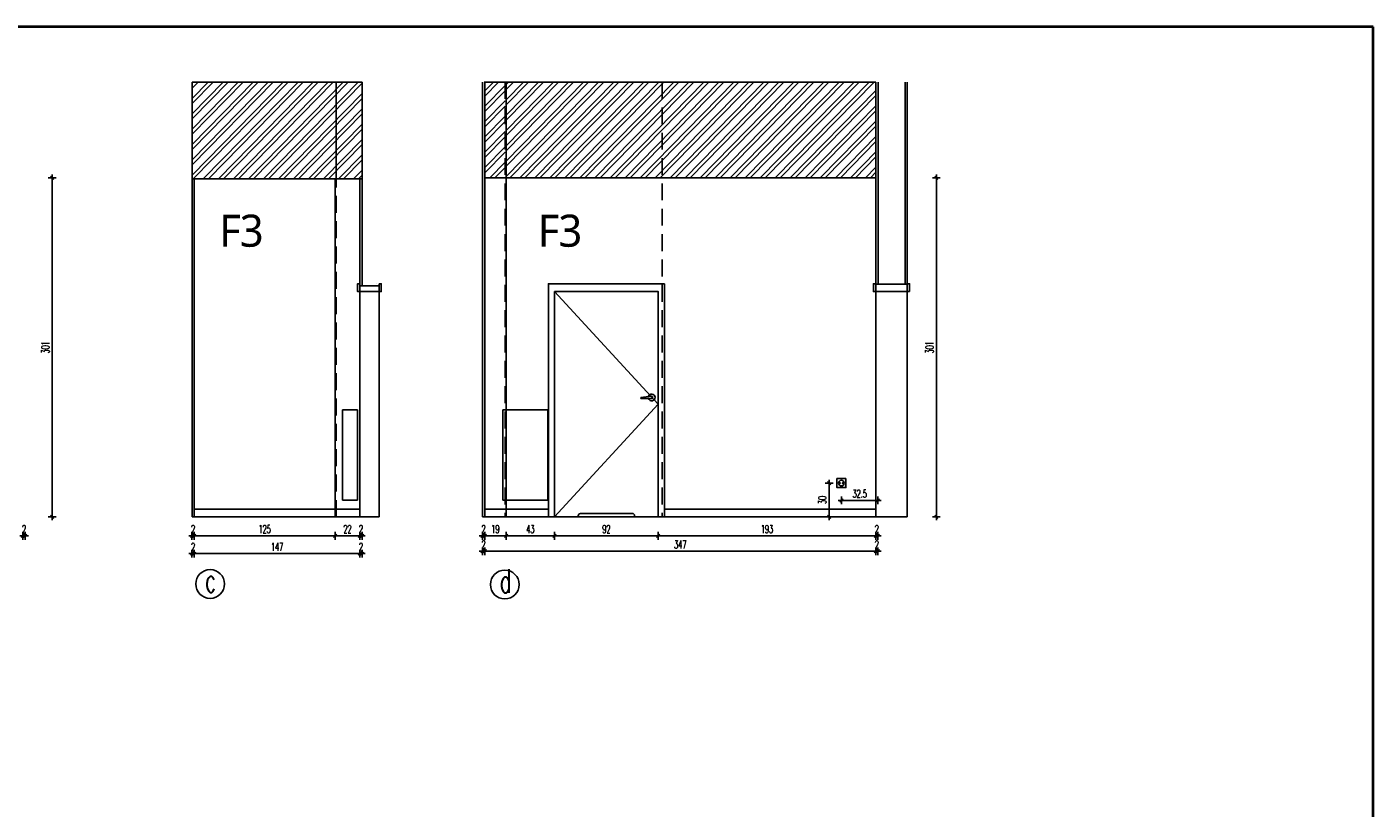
# Model space of a CAD drawing. Header units: centimetres. Extents: x -15121 to 30567, y -60641 to 0.
# Tile 59 of 256: x 4691 to 5885, y -26709 to -26016. Entities that reach past the tile are written whole.
import ezdxf

# ---------------------------------------------------------------- set-up
doc = ezdxf.new("R2010")
doc.units = ezdxf.units.CM
doc.header["$LTSCALE"] = 60
doc.linetypes.add('( Dashed )', pattern=[0.75, 0.5, -0.25])
doc.layers.add('A Ramka', color=5, linetype='Continuous', lineweight=40)
doc.layers.add('opisy', color=1, linetype='Continuous', lineweight=15)
for name, color, linetype in [('AIKA floorboxy3', 8, 'Continuous'), ('AIKA GNIAZDA NA WIDOKACH', 8, 'Continuous'), ('AIKA oznaczenia okładzin', 5, 'Continuous'), ('AIKA oznaczenia widoków', 30, 'Continuous'), ('AIKA podłoga wc pod meble', 8, 'Continuous'), ('AIKA powierzchnie', 6, 'Continuous'), ('AIKA sufity podwieszane', 8, 'Continuous'), ('AIKA sufity sanitariaty', 7, 'Continuous'), ('AIKA TYNK', 5, 'Continuous'), ('AIKA widoki wymiarowanie', 7, 'Continuous'), ('AIKA widokowe', 7, 'Continuous'), ('AIKA ŚCIANA', 8, 'Continuous')]:
    doc.layers.add(name, color=color, linetype=linetype)
doc.styles.add('RomanS', font='romans.shx')
doc.styles.add('SŁAWKA', font='simplex.shx', dxfattribs={"height": 12.5})
doc.styles.add('wymiar', font='txt.shx', dxfattribs={"width": 0.6})
doc.dimstyles.new('Dwudziestka', dxfattribs={"dimtxt": 7, "dimasz": 0.7, "dimexe": 5, "dimexo": 0, "dimgap": 2.5, "dimtad": 1, "dimtoh": 1, "dimdec": 3, "dimrnd": 0.5, "dimdsep": 46, "dimtxsty": 'wymiar', "dimblk": 'znacznik', "dimcen": 0, "dimdle": 5, "dimse1": 1, "dimse2": 1, "dimclrd": 256, "dimclre": 256, "dimclrt": 256, "dimadec": 0, "dimazin": 0, "dimtfac": 0.4, "dimtdec": 3, "dimtix": 1, "dimtofl": 0, "dimtmove": 2, "dimatfit": 3, "dimldrblk": 'znacznik', "dimfxl": 1, "dimtolj": 1, "dimarcsym": 0})
pattern_1 = [(45.6, (-6699.418, 2e-11), (-6.8053523, 6.6642933), []), (45.6, (-6694.928, 0.047), (-6.8053523, 6.6642933), [])]

# ---------------------------------------------------------------- blocks, each defined once
blk = doc.blocks.new('SL gniazdko 1')
at = {"layer": 'AIKA floorboxy3', "color": 8}
blk.add_lwpolyline([(-4, -4), (4, -4), (4, 4), (-4, 4)], close=True, dxfattribs=at)
for centre, radius in [((0, 0), 2.5), ((-1.2, 0), 0.3), ((1.2, 0), 0.3)]:
    blk.add_circle(centre, radius, dxfattribs=at)
blk = doc.blocks.new('znacznik')
at = {"color": 0}
for points in [[(-4, 0), (4, 0)], [(0, -5), (0, 5)]]:
    blk.add_lwpolyline(points, dxfattribs=at)
at = {"color": 1}
blk.add_lwpolyline([(-2.1, -2.1), (2.1, 2.1)], dxfattribs=at)
blk = doc.blocks.new('*D6842')
at = {"layer": 'AIKA widoki wymiarowanie', "lineweight": -2, "transparency": 16777216}
for p, q in [((4686.3, -26467.3), (4685.6, -26467.3)), ((4689.7, -26467.3), (4690.4, -26467.3))]:
    blk.add_line(p, q, dxfattribs=at)
at = {"layer": 'Defpoints', "color": 0, "transparency": 16777216}
for p in [(4687, -26450.5), (4689, -26450.5), (4689, -26467.3)]:
    blk.add_point(p, dxfattribs=at)
at = {"layer": 'AIKA widoki wymiarowanie', "lineweight": -2, "transparency": 16777216, "xscale": 0.7, "yscale": 0.7, "zscale": 0.7}
blk.add_blockref('znacznik', (4687, -26467.3), dxfattribs=at)
at = {"layer": 'AIKA widoki wymiarowanie', "lineweight": -2, "transparency": 16777216, "xscale": 0.7, "yscale": 0.7, "zscale": 0.7, "rotation": 180}
blk.add_blockref('znacznik', (4689, -26467.3), dxfattribs=at)
at = {"layer": 'AIKA widoki wymiarowanie', "transparency": 16777216, "insert": (4688, -26461.3), "char_height": 7, "attachment_point": 5, "style": 'wymiar'}
blk.add_mtext('\\A1;2', dxfattribs=at)
blk = doc.blocks.new('*D6843')
at = {"layer": 'AIKA widoki wymiarowanie', "lineweight": -2, "transparency": 16777216}
blk.add_line((4712.9, -26449.8), (4712.9, -26150.2), dxfattribs=at)
at = {"layer": 'Defpoints', "color": 0, "transparency": 16777216}
for p in [(4610.5, -26149.5), (4712.9, -26149.5), (4627.4, -26450.5)]:
    blk.add_point(p, dxfattribs=at)
at = {"layer": 'AIKA widoki wymiarowanie', "lineweight": -2, "transparency": 16777216, "xscale": 0.7, "yscale": 0.7, "zscale": 0.7}
for p, rotation in [((4712.9, -26149.5), 90), ((4712.9, -26450.5), 270)]:
    blk.add_blockref('znacznik', p, dxfattribs=dict(at, rotation=rotation))
at = {"layer": 'AIKA widoki wymiarowanie', "transparency": 16777216, "insert": (4706.9, -26300), "char_height": 7, "attachment_point": 5, "rotation": 90, "style": 'wymiar'}
blk.add_mtext('\\A1;301', dxfattribs=at)
blk = doc.blocks.new('*D6844')
at = {"layer": 'AIKA widoki wymiarowanie', "lineweight": -2, "transparency": 16777216}
for p, q in [((4836.3, -26467.3), (4835.6, -26467.3)), ((4839.7, -26467.3), (4840.4, -26467.3))]:
    blk.add_line(p, q, dxfattribs=at)
at = {"layer": 'Defpoints', "color": 0, "transparency": 16777216}
for p in [(4837, -26450.5), (4839, -26450.5), (4839, -26467.3)]:
    blk.add_point(p, dxfattribs=at)
at = {"layer": 'AIKA widoki wymiarowanie', "lineweight": -2, "transparency": 16777216, "xscale": 0.7, "yscale": 0.7, "zscale": 0.7}
blk.add_blockref('znacznik', (4837, -26467.3), dxfattribs=at)
at = {"layer": 'AIKA widoki wymiarowanie', "lineweight": -2, "transparency": 16777216, "xscale": 0.7, "yscale": 0.7, "zscale": 0.7, "rotation": 180}
blk.add_blockref('znacznik', (4839, -26467.3), dxfattribs=at)
at = {"layer": 'AIKA widoki wymiarowanie', "transparency": 16777216, "insert": (4838, -26461.3), "char_height": 7, "attachment_point": 5, "style": 'wymiar'}
blk.add_mtext('\\A1;2', dxfattribs=at)
blk = doc.blocks.new('*D6845')
at = {"layer": 'AIKA widoki wymiarowanie', "lineweight": -2, "transparency": 16777216}
blk.add_line((4839.7, -26467.3), (4963.3, -26467.3), dxfattribs=at)
at = {"layer": 'Defpoints', "color": 0, "transparency": 16777216}
for p in [(4839, -26450.5), (4964, -26450.5), (4964, -26467.3)]:
    blk.add_point(p, dxfattribs=at)
at = {"layer": 'AIKA widoki wymiarowanie', "lineweight": -2, "transparency": 16777216, "xscale": 0.7, "yscale": 0.7, "zscale": 0.7, "rotation": 180}
blk.add_blockref('znacznik', (4839, -26467.3), dxfattribs=at)
at = {"layer": 'AIKA widoki wymiarowanie', "lineweight": -2, "transparency": 16777216, "xscale": 0.7, "yscale": 0.7, "zscale": 0.7}
blk.add_blockref('znacznik', (4964, -26467.3), dxfattribs=at)
at = {"layer": 'AIKA widoki wymiarowanie', "transparency": 16777216, "insert": (4901.5, -26461.3), "char_height": 7, "attachment_point": 5, "style": 'wymiar'}
blk.add_mtext('\\A1;125', dxfattribs=at)
blk = doc.blocks.new('*D6846')
at = {"layer": 'AIKA widoki wymiarowanie', "lineweight": -2, "transparency": 16777216}
blk.add_line((4964.7, -26467.3), (4985.3, -26467.3), dxfattribs=at)
at = {"layer": 'Defpoints', "color": 0, "transparency": 16777216}
for p in [(4964, -26450.5), (4986, -26450.5), (4986, -26467.3)]:
    blk.add_point(p, dxfattribs=at)
at = {"layer": 'AIKA widoki wymiarowanie', "lineweight": -2, "transparency": 16777216, "xscale": 0.7, "yscale": 0.7, "zscale": 0.7, "rotation": 180}
blk.add_blockref('znacznik', (4964, -26467.3), dxfattribs=at)
at = {"layer": 'AIKA widoki wymiarowanie', "lineweight": -2, "transparency": 16777216, "xscale": 0.7, "yscale": 0.7, "zscale": 0.7}
blk.add_blockref('znacznik', (4986, -26467.3), dxfattribs=at)
at = {"layer": 'AIKA widoki wymiarowanie', "transparency": 16777216, "insert": (4975, -26461.3), "char_height": 7, "attachment_point": 5, "style": 'wymiar'}
blk.add_mtext('\\A1;22', dxfattribs=at)
blk = doc.blocks.new('*D6847')
at = {"layer": 'AIKA widoki wymiarowanie', "lineweight": -2, "transparency": 16777216}
for p, q in [((4985.3, -26467.3), (4984.6, -26467.3)), ((4988.7, -26467.3), (4989.4, -26467.3))]:
    blk.add_line(p, q, dxfattribs=at)
at = {"layer": 'Defpoints', "color": 0, "transparency": 16777216}
for p in [(4986, -26233.3), (4988, -26233.3), (4988, -26467.3)]:
    blk.add_point(p, dxfattribs=at)
at = {"layer": 'AIKA widoki wymiarowanie', "lineweight": -2, "transparency": 16777216, "xscale": 0.7, "yscale": 0.7, "zscale": 0.7}
blk.add_blockref('znacznik', (4986, -26467.3), dxfattribs=at)
at = {"layer": 'AIKA widoki wymiarowanie', "lineweight": -2, "transparency": 16777216, "xscale": 0.7, "yscale": 0.7, "zscale": 0.7, "rotation": 180}
blk.add_blockref('znacznik', (4988, -26467.3), dxfattribs=at)
at = {"layer": 'AIKA widoki wymiarowanie', "transparency": 16777216, "insert": (4987, -26461.3), "char_height": 7, "attachment_point": 5, "style": 'wymiar'}
blk.add_mtext('\\A1;2', dxfattribs=at)
blk = doc.blocks.new('*D6800')
at = {"layer": 'AIKA widoki wymiarowanie', "lineweight": -2, "transparency": 16777216}
for p, q in [((4836.3, -26483.1), (4835.6, -26483.1)), ((4839.7, -26483.1), (4840.4, -26483.1))]:
    blk.add_line(p, q, dxfattribs=at)
at = {"layer": 'Defpoints', "color": 0, "transparency": 16777216}
for p in [(4837, -26450.5), (4839, -26450.5), (4839, -26483.1)]:
    blk.add_point(p, dxfattribs=at)
at = {"layer": 'AIKA widoki wymiarowanie', "lineweight": -2, "transparency": 16777216, "xscale": 0.7, "yscale": 0.7, "zscale": 0.7}
blk.add_blockref('znacznik', (4837, -26483.1), dxfattribs=at)
at = {"layer": 'AIKA widoki wymiarowanie', "lineweight": -2, "transparency": 16777216, "xscale": 0.7, "yscale": 0.7, "zscale": 0.7, "rotation": 180}
blk.add_blockref('znacznik', (4839, -26483.1), dxfattribs=at)
at = {"layer": 'AIKA widoki wymiarowanie', "transparency": 16777216, "insert": (4838, -26477.1), "char_height": 7, "attachment_point": 5, "style": 'wymiar'}
blk.add_mtext('\\A1;2', dxfattribs=at)
blk = doc.blocks.new('*D6848')
at = {"layer": 'AIKA widoki wymiarowanie', "lineweight": -2, "transparency": 16777216}
blk.add_line((4839.7, -26483.1), (4985.3, -26483.1), dxfattribs=at)
at = {"layer": 'Defpoints', "color": 0, "transparency": 16777216}
for p in [(4986, -26220.9), (4839, -26450.5), (4986, -26483.1)]:
    blk.add_point(p, dxfattribs=at)
at = {"layer": 'AIKA widoki wymiarowanie', "lineweight": -2, "transparency": 16777216, "xscale": 0.7, "yscale": 0.7, "zscale": 0.7, "rotation": 180}
blk.add_blockref('znacznik', (4839, -26483.1), dxfattribs=at)
at = {"layer": 'AIKA widoki wymiarowanie', "lineweight": -2, "transparency": 16777216, "xscale": 0.7, "yscale": 0.7, "zscale": 0.7}
blk.add_blockref('znacznik', (4986, -26483.1), dxfattribs=at)
at = {"layer": 'AIKA widoki wymiarowanie', "transparency": 16777216, "insert": (4912.5, -26477.1), "char_height": 7, "attachment_point": 5, "style": 'wymiar'}
blk.add_mtext('\\A1;147', dxfattribs=at)
blk = doc.blocks.new('*D6849')
at = {"layer": 'AIKA widoki wymiarowanie', "lineweight": -2, "transparency": 16777216}
for p, q in [((4985.3, -26483.1), (4984.6, -26483.1)), ((4988.7, -26483.1), (4989.4, -26483.1))]:
    blk.add_line(p, q, dxfattribs=at)
at = {"layer": 'Defpoints', "color": 0, "transparency": 16777216}
for p in [(4986, -26220.9), (4988, -26245.5), (4988, -26483.1)]:
    blk.add_point(p, dxfattribs=at)
at = {"layer": 'AIKA widoki wymiarowanie', "lineweight": -2, "transparency": 16777216, "xscale": 0.7, "yscale": 0.7, "zscale": 0.7}
blk.add_blockref('znacznik', (4986, -26483.1), dxfattribs=at)
at = {"layer": 'AIKA widoki wymiarowanie', "lineweight": -2, "transparency": 16777216, "xscale": 0.7, "yscale": 0.7, "zscale": 0.7, "rotation": 180}
blk.add_blockref('znacznik', (4988, -26483.1), dxfattribs=at)
at = {"layer": 'AIKA widoki wymiarowanie', "transparency": 16777216, "insert": (4987, -26477.1), "char_height": 7, "attachment_point": 5, "style": 'wymiar'}
blk.add_mtext('\\A1;2', dxfattribs=at)
blk = doc.blocks.new('*D6850')
at = {"layer": 'AIKA widoki wymiarowanie', "lineweight": -2, "transparency": 16777216}
for p, q in [((5094.1, -26467.3), (5093.4, -26467.3)), ((5097.5, -26467.3), (5098.2, -26467.3))]:
    blk.add_line(p, q, dxfattribs=at)
at = {"layer": 'Defpoints', "color": 0, "transparency": 16777216}
for p in [(5094.8, -26435.5), (5096.8, -26435.5), (5096.8, -26467.3)]:
    blk.add_point(p, dxfattribs=at)
at = {"layer": 'AIKA widoki wymiarowanie', "lineweight": -2, "transparency": 16777216, "xscale": 0.7, "yscale": 0.7, "zscale": 0.7}
blk.add_blockref('znacznik', (5094.8, -26467.3), dxfattribs=at)
at = {"layer": 'AIKA widoki wymiarowanie', "lineweight": -2, "transparency": 16777216, "xscale": 0.7, "yscale": 0.7, "zscale": 0.7, "rotation": 180}
blk.add_blockref('znacznik', (5096.8, -26467.3), dxfattribs=at)
at = {"layer": 'AIKA widoki wymiarowanie', "transparency": 16777216, "insert": (5095.8, -26461.3), "char_height": 7, "attachment_point": 5, "style": 'wymiar'}
blk.add_mtext('\\A1;2', dxfattribs=at)
blk = doc.blocks.new('*D6851')
at = {"layer": 'AIKA widoki wymiarowanie', "lineweight": -2, "transparency": 16777216}
blk.add_line((5097.5, -26467.3), (5115.1, -26467.3), dxfattribs=at)
at = {"layer": 'Defpoints', "color": 0, "transparency": 16777216}
for p in [(5096.8, -26435.5), (5115.8, -26450.5), (5115.8, -26467.3)]:
    blk.add_point(p, dxfattribs=at)
at = {"layer": 'AIKA widoki wymiarowanie', "lineweight": -2, "transparency": 16777216, "xscale": 0.7, "yscale": 0.7, "zscale": 0.7, "rotation": 180}
blk.add_blockref('znacznik', (5096.8, -26467.3), dxfattribs=at)
at = {"layer": 'AIKA widoki wymiarowanie', "lineweight": -2, "transparency": 16777216, "xscale": 0.7, "yscale": 0.7, "zscale": 0.7}
blk.add_blockref('znacznik', (5115.8, -26467.3), dxfattribs=at)
at = {"layer": 'AIKA widoki wymiarowanie', "transparency": 16777216, "insert": (5106.3, -26461.3), "char_height": 7, "attachment_point": 5, "style": 'wymiar'}
blk.add_mtext('\\A1;19', dxfattribs=at)
blk = doc.blocks.new('*D6852')
at = {"layer": 'AIKA widoki wymiarowanie', "lineweight": -2, "transparency": 16777216}
blk.add_line((5116.5, -26467.3), (5158.1, -26467.3), dxfattribs=at)
at = {"layer": 'Defpoints', "color": 0, "transparency": 16777216}
for p in [(5115.8, -26450.5), (5158.8, -26450.5), (5158.8, -26467.3)]:
    blk.add_point(p, dxfattribs=at)
at = {"layer": 'AIKA widoki wymiarowanie', "lineweight": -2, "transparency": 16777216, "xscale": 0.7, "yscale": 0.7, "zscale": 0.7, "rotation": 180}
blk.add_blockref('znacznik', (5115.8, -26467.3), dxfattribs=at)
at = {"layer": 'AIKA widoki wymiarowanie', "lineweight": -2, "transparency": 16777216, "xscale": 0.7, "yscale": 0.7, "zscale": 0.7}
blk.add_blockref('znacznik', (5158.8, -26467.3), dxfattribs=at)
at = {"layer": 'AIKA widoki wymiarowanie', "transparency": 16777216, "insert": (5137.3, -26461.3), "char_height": 7, "attachment_point": 5, "style": 'wymiar'}
blk.add_mtext('\\A1;43', dxfattribs=at)
blk = doc.blocks.new('*D6853')
at = {"layer": 'AIKA widoki wymiarowanie', "lineweight": -2, "transparency": 16777216}
blk.add_line((5159.5, -26467.3), (5250.1, -26467.3), dxfattribs=at)
at = {"layer": 'Defpoints', "color": 0, "transparency": 16777216}
for p in [(5158.8, -26450.5), (5250.8, -26450.5), (5250.8, -26467.3)]:
    blk.add_point(p, dxfattribs=at)
at = {"layer": 'AIKA widoki wymiarowanie', "lineweight": -2, "transparency": 16777216, "xscale": 0.7, "yscale": 0.7, "zscale": 0.7, "rotation": 180}
blk.add_blockref('znacznik', (5158.8, -26467.3), dxfattribs=at)
at = {"layer": 'AIKA widoki wymiarowanie', "lineweight": -2, "transparency": 16777216, "xscale": 0.7, "yscale": 0.7, "zscale": 0.7}
blk.add_blockref('znacznik', (5250.8, -26467.3), dxfattribs=at)
at = {"layer": 'AIKA widoki wymiarowanie', "transparency": 16777216, "insert": (5204.8, -26461.3), "char_height": 7, "attachment_point": 5, "style": 'wymiar'}
blk.add_mtext('\\A1;92', dxfattribs=at)
blk = doc.blocks.new('*D6854')
at = {"layer": 'AIKA widoki wymiarowanie', "lineweight": -2, "transparency": 16777216}
blk.add_line((5251.5, -26467.3), (5443.1, -26467.3), dxfattribs=at)
at = {"layer": 'Defpoints', "color": 0, "transparency": 16777216}
for p in [(5250.8, -26450.5), (5443.8, -26450.5), (5443.8, -26467.3)]:
    blk.add_point(p, dxfattribs=at)
at = {"layer": 'AIKA widoki wymiarowanie', "lineweight": -2, "transparency": 16777216, "xscale": 0.7, "yscale": 0.7, "zscale": 0.7, "rotation": 180}
blk.add_blockref('znacznik', (5250.8, -26467.3), dxfattribs=at)
at = {"layer": 'AIKA widoki wymiarowanie', "lineweight": -2, "transparency": 16777216, "xscale": 0.7, "yscale": 0.7, "zscale": 0.7}
blk.add_blockref('znacznik', (5443.8, -26467.3), dxfattribs=at)
at = {"layer": 'AIKA widoki wymiarowanie', "transparency": 16777216, "insert": (5347.3, -26461.3), "char_height": 7, "attachment_point": 5, "style": 'wymiar'}
blk.add_mtext('\\A1;193', dxfattribs=at)
blk = doc.blocks.new('*D6855')
at = {"layer": 'AIKA widoki wymiarowanie', "lineweight": -2, "transparency": 16777216}
for p, q in [((5443.1, -26467.3), (5442.4, -26467.3)), ((5446.5, -26467.3), (5447.2, -26467.3))]:
    blk.add_line(p, q, dxfattribs=at)
at = {"layer": 'Defpoints', "color": 0, "transparency": 16777216}
for p in [(5445.8, -26244), (5443.8, -26450.5), (5445.8, -26467.3)]:
    blk.add_point(p, dxfattribs=at)
at = {"layer": 'AIKA widoki wymiarowanie', "lineweight": -2, "transparency": 16777216, "xscale": 0.7, "yscale": 0.7, "zscale": 0.7}
blk.add_blockref('znacznik', (5443.8, -26467.3), dxfattribs=at)
at = {"layer": 'AIKA widoki wymiarowanie', "lineweight": -2, "transparency": 16777216, "xscale": 0.7, "yscale": 0.7, "zscale": 0.7, "rotation": 180}
blk.add_blockref('znacznik', (5445.8, -26467.3), dxfattribs=at)
at = {"layer": 'AIKA widoki wymiarowanie', "transparency": 16777216, "insert": (5444.8, -26461.3), "char_height": 7, "attachment_point": 5, "style": 'wymiar'}
blk.add_mtext('\\A1;2', dxfattribs=at)
blk = doc.blocks.new('*D6856')
at = {"layer": 'AIKA widoki wymiarowanie', "lineweight": -2, "transparency": 16777216}
blk.add_line((5414, -26435.8), (5445.1, -26435.8), dxfattribs=at)
at = {"layer": 'Defpoints', "color": 0, "transparency": 16777216}
for p in [(5445.8, -26244), (5413.3, -26420.5), (5445.8, -26435.8)]:
    blk.add_point(p, dxfattribs=at)
at = {"layer": 'AIKA widoki wymiarowanie', "lineweight": -2, "transparency": 16777216, "xscale": 0.7, "yscale": 0.7, "zscale": 0.7, "rotation": 180}
blk.add_blockref('znacznik', (5413.3, -26435.8), dxfattribs=at)
at = {"layer": 'AIKA widoki wymiarowanie', "lineweight": -2, "transparency": 16777216, "xscale": 0.7, "yscale": 0.7, "zscale": 0.7}
blk.add_blockref('znacznik', (5445.8, -26435.8), dxfattribs=at)
at = {"layer": 'AIKA widoki wymiarowanie', "transparency": 16777216, "insert": (5429.6, -26429.8), "char_height": 7, "attachment_point": 5, "style": 'wymiar'}
blk.add_mtext('\\A1;32.5', dxfattribs=at)
blk = doc.blocks.new('*D6857')
at = {"layer": 'AIKA widoki wymiarowanie', "lineweight": -2, "transparency": 16777216}
blk.add_line((5402.4, -26421.2), (5402.4, -26449.8), dxfattribs=at)
at = {"layer": 'Defpoints', "color": 0, "transparency": 16777216}
for p in [(5413.3, -26420.5), (5402.4, -26450.5), (5413.3, -26450.5)]:
    blk.add_point(p, dxfattribs=at)
at = {"layer": 'AIKA widoki wymiarowanie', "lineweight": -2, "transparency": 16777216, "xscale": 0.7, "yscale": 0.7, "zscale": 0.7}
for p, rotation in [((5402.4, -26420.5), 90), ((5402.4, -26450.5), 270)]:
    blk.add_blockref('znacznik', p, dxfattribs=dict(at, rotation=rotation))
at = {"layer": 'AIKA widoki wymiarowanie', "transparency": 16777216, "insert": (5396.4, -26435.5), "char_height": 7, "attachment_point": 5, "rotation": 90, "style": 'wymiar'}
blk.add_mtext('\\A1;30', dxfattribs=at)
blk = doc.blocks.new('*D6858')
at = {"layer": 'AIKA widoki wymiarowanie', "lineweight": -2, "transparency": 16777216}
for p, q in [((5094.1, -26481), (5093.4, -26481)), ((5097.5, -26481), (5098.2, -26481))]:
    blk.add_line(p, q, dxfattribs=at)
at = {"layer": 'Defpoints', "color": 0, "transparency": 16777216}
for p in [(5094.8, -26450.5), (5096.8, -26450.5), (5096.8, -26481)]:
    blk.add_point(p, dxfattribs=at)
at = {"layer": 'AIKA widoki wymiarowanie', "lineweight": -2, "transparency": 16777216, "xscale": 0.7, "yscale": 0.7, "zscale": 0.7}
blk.add_blockref('znacznik', (5094.8, -26481), dxfattribs=at)
at = {"layer": 'AIKA widoki wymiarowanie', "lineweight": -2, "transparency": 16777216, "xscale": 0.7, "yscale": 0.7, "zscale": 0.7, "rotation": 180}
blk.add_blockref('znacznik', (5096.8, -26481), dxfattribs=at)
at = {"layer": 'AIKA widoki wymiarowanie', "transparency": 16777216, "insert": (5095.8, -26475), "char_height": 7, "attachment_point": 5, "style": 'wymiar'}
blk.add_mtext('\\A1;2', dxfattribs=at)
blk = doc.blocks.new('*D6859')
at = {"layer": 'AIKA widoki wymiarowanie', "lineweight": -2, "transparency": 16777216}
blk.add_line((5097.5, -26481), (5443.1, -26481), dxfattribs=at)
at = {"layer": 'Defpoints', "color": 0, "transparency": 16777216}
for p in [(5443.8, -26243.5), (5096.8, -26450.5), (5443.8, -26481)]:
    blk.add_point(p, dxfattribs=at)
at = {"layer": 'AIKA widoki wymiarowanie', "lineweight": -2, "transparency": 16777216, "xscale": 0.7, "yscale": 0.7, "zscale": 0.7, "rotation": 180}
blk.add_blockref('znacznik', (5096.8, -26481), dxfattribs=at)
at = {"layer": 'AIKA widoki wymiarowanie', "lineweight": -2, "transparency": 16777216, "xscale": 0.7, "yscale": 0.7, "zscale": 0.7}
blk.add_blockref('znacznik', (5443.8, -26481), dxfattribs=at)
at = {"layer": 'AIKA widoki wymiarowanie', "transparency": 16777216, "insert": (5270.3, -26475), "char_height": 7, "attachment_point": 5, "style": 'wymiar'}
blk.add_mtext('\\A1;347', dxfattribs=at)
blk = doc.blocks.new('*D6860')
at = {"layer": 'AIKA widoki wymiarowanie', "lineweight": -2, "transparency": 16777216}
for p, q in [((5443.1, -26481), (5442.4, -26481)), ((5446.5, -26481), (5447.2, -26481))]:
    blk.add_line(p, q, dxfattribs=at)
at = {"layer": 'Defpoints', "color": 0, "transparency": 16777216}
for p in [(5443.8, -26243.5), (5445.8, -26244), (5445.8, -26481)]:
    blk.add_point(p, dxfattribs=at)
at = {"layer": 'AIKA widoki wymiarowanie', "lineweight": -2, "transparency": 16777216, "xscale": 0.7, "yscale": 0.7, "zscale": 0.7}
blk.add_blockref('znacznik', (5443.8, -26481), dxfattribs=at)
at = {"layer": 'AIKA widoki wymiarowanie', "lineweight": -2, "transparency": 16777216, "xscale": 0.7, "yscale": 0.7, "zscale": 0.7, "rotation": 180}
blk.add_blockref('znacznik', (5445.8, -26481), dxfattribs=at)
at = {"layer": 'AIKA widoki wymiarowanie', "transparency": 16777216, "insert": (5444.8, -26475), "char_height": 7, "attachment_point": 5, "style": 'wymiar'}
blk.add_mtext('\\A1;2', dxfattribs=at)
blk = doc.blocks.new('*D6861')
at = {"layer": 'AIKA widoki wymiarowanie', "lineweight": -2, "transparency": 16777216}
blk.add_line((5497.6, -26449.8), (5497.6, -26150.2), dxfattribs=at)
at = {"layer": 'Defpoints', "color": 0, "transparency": 16777216}
for p in [(5413.3, -26149.5), (5497.6, -26149.5), (5413.3, -26450.5)]:
    blk.add_point(p, dxfattribs=at)
at = {"layer": 'AIKA widoki wymiarowanie', "lineweight": -2, "transparency": 16777216, "xscale": 0.7, "yscale": 0.7, "zscale": 0.7}
for p, rotation in [((5497.6, -26149.5), 90), ((5497.6, -26450.5), 270)]:
    blk.add_blockref('znacznik', p, dxfattribs=dict(at, rotation=rotation))
at = {"layer": 'AIKA widoki wymiarowanie', "transparency": 16777216, "insert": (5491.6, -26300), "char_height": 7, "attachment_point": 5, "rotation": 90, "style": 'wymiar'}
blk.add_mtext('\\A1;301', dxfattribs=at)

msp = doc.modelspace()

# ---------------------------------------------------------------- hatches: boundary and pattern name
at = {"layer": 'AIKA sufity podwieszane', "transparency": 33554610}
h = msp.add_hatch(dxfattribs=at)
h.set_pattern_fill('ANSI32', color=8, angle=0.6)
h.set_pattern_definition(pattern_1)
h.paths.add_polyline_path([(4965.0297, -26064.4755), (4837.0297, -26064.4755), (4837.0297, -26150.4755), (4965.0297, -26150.4755)])
h.paths.add_polyline_path([(4988.0297, -26064.4755), (4965.0297, -26064.4755), (4965.0297, -26150.4755), (4988.0297, -26150.4755)])
h = msp.add_hatch(dxfattribs=at)
h.set_pattern_fill('ANSI32', color=8, angle=0.6)
h.set_pattern_definition(pattern_1)
h.paths.add_polyline_path([(5443.8268, -26064.4755), (5254.3287, -26064.4755), (5254.3287, -26149.4755), (5443.8268, -26149.4755)])
h.paths.add_polyline_path([(5254.3287, -26064.4755), (5115.8268, -26064.4755), (5115.8268, -26149.4755), (5254.3287, -26149.4755)])
h.paths.add_polyline_path([(5114.8268, -26064.4755), (5096.8268, -26064.4755), (5096.8268, -26149.4755), (5114.8268, -26149.4755)])

# ---------------------------------------------------------------- linework, layer by layer
at = {"layer": 'A Ramka', "transparency": 33554610}
msp.add_lwpolyline([(5885.193, -26015.5744), (3727.2437, -26015.5744), (3727.2437, -27500.5744), (5885.193, -27500.5744)], close=True, dxfattribs=at)
at = {"layer": 'AIKA oznaczenia widoków'}
for centre in [(4853.0956, -26509.9938), (5114.591, -26510.489, 109.8)]:
    msp.add_circle(centre, 12.7586, dxfattribs=at)
at = {"layer": 'AIKA podłoga wc pod meble'}
msp.add_line((5003.0297, -26245.4755), (4986.0297, -26245.4755), dxfattribs=at)
at = {"layer": 'AIKA powierzchnie', "color": 2}
for points in [[(4839.0297, -26150.4755), (4986.0297, -26150.4755), (4986.0297, -26450.4755), (4839.0297, -26450.4755)], [(5096.8268, -26149.4755), (5443.8268, -26149.4755), (5443.8268, -26450.4755), (5096.8268, -26450.4755)]]:
    msp.add_lwpolyline(points, close=True, dxfattribs=at)
at = {"layer": 'AIKA sufity sanitariaty', "color": 8}
msp.add_line((5003.0297, -26245.4755), (4986.0297, -26245.4755), dxfattribs=at)
at = {"layer": 'AIKA TYNK'}
for p, q in [((4837.0297, -26064.4755), (4988.0297, -26064.4755)), ((4837.0297, -26150.4755), (4837.0297, -26064.4755)), ((4988.0297, -26150.4755), (4988.0297, -26064.4755)), ((5443.8268, -26064.4755), (5096.3268, -26064.4755)), ((5096.8268, -26064.4755), (5096.8268, -26450.4755)), ((5443.8268, -26243.9755), (5443.8268, -26064.4755)), ((5471.8268, -26243.9755), (5471.8268, -26064.4755)), ((4837.0297, -26150.4755), (4988.0297, -26150.4755)), ((4839.0297, -26150.4755), (4839.0297, -26450.4755)), ((4986.0297, -26245.4755), (4986.0297, -26150.4755)), ((5443.8268, -26149.4755), (5096.3268, -26149.4755)), ((5471.8268, -26243.9755), (5443.8268, -26243.9755)), ((5443.9268, -26243.9755), (5471.8268, -26243.9755)), ((4839.0297, -26450.4755), (5003.0297, -26450.4755)), ((5471.8268, -26450.4755), (5096.8268, -26450.4755))]:
    msp.add_line(p, q, dxfattribs=at)
at = {"layer": 'AIKA widokowe'}
for p, q in [((4965.0297, -26150.4755), (4965.0297, -26064.4755)), ((5115.8268, -26064.4755), (5115.8268, -26450.4755)), ((4964.0297, -26450.4755), (4964.0297, -26150.4755)), ((4986.0297, -26250.4755), (4986.0297, -26450.4755)), ((5003.0297, -26250.4755), (5003.0297, -26450.4755)), ((5443.8268, -26250.4755), (5443.8268, -26450.4755)), ((5471.8268, -26250.4755), (5471.8268, -26450.4755))]:
    msp.add_line(p, q, dxfattribs=at)
at = {"layer": 'AIKA widokowe', "color": 8}
for p, q in [((5094.8268, -26064.4755), (5094.8268, -26450.4755)), ((4988.0297, -26245.4755), (4988.0297, -26150.4755)), ((5000.0297, -26245.4755), (5003.0297, -26245.4755)), ((4839.0297, -26443.4755), (4986.0297, -26443.4755)), ((5153.3287, -26443.4755), (5096.8268, -26443.4755)), ((5443.8268, -26443.4755), (5256.3287, -26443.4755)), ((5096.8268, -26450.4755), (5094.8268, -26450.4755))]:
    msp.add_line(p, q, dxfattribs=at)
at = {"layer": 'AIKA widokowe', "color": 8, "linetype": '( Dashed )', "ltscale": 0.5}
for p, q in [((5114.8268, -26064.4755), (5114.8268, -26450.4755)), ((5254.3287, -26064.4755), (5254.3287, -26450.4755)), ((4965.0297, -26450.4755), (4965.0297, -26150.4755))]:
    msp.add_line(p, q, dxfattribs=at)
at = {"layer": 'AIKA widokowe'}
for points in [[(4986.0297, -26243.4755), (4984.0297, -26243.4755), (4984.0297, -26250.4755), (4986.0297, -26250.4755)], [(5003.0297, -26245.4755), (4986.0297, -26245.4755), (4986.0297, -26250.4755), (5003.0297, -26250.4755)], [(5003.0297, -26243.4755), (5005.0297, -26243.4755), (5005.0297, -26250.4755), (5003.0297, -26250.4755)], [(5256.3287, -26243.4755), (5256.3287, -26450.4755), (5153.3287, -26450.4755), (5153.3287, -26243.4755)], [(5158.8287, -26450.4755), (5158.8287, -26250.4755), (5250.8287, -26250.4755), (5250.8287, -26450.4755)], [(4983.8623, -26355.4755), (4970.5764, -26355.4755), (4970.5764, -26435.4755), (4983.8623, -26435.4755)], [(5152.9427, -26355.4755), (5112.9427, -26355.4755), (5112.9427, -26435.4755), (5152.9427, -26435.4755)]]:
    msp.add_lwpolyline(points, close=True, dxfattribs=at)
at = {"layer": 'AIKA widokowe', "color": 7}
for points in [[(5443.8268, -26243.4755), (5443.8268, -26250.4755), (5441.8268, -26250.4755), (5441.8268, -26243.4755)], [(5443.8268, -26250.4755), (5443.8268, -26243.9755), (5471.8268, -26243.9755), (5471.8268, -26250.4755)], [(5473.8268, -26250.4755), (5473.8268, -26243.4755), (5471.8268, -26243.4755), (5471.8268, -26250.4755)]]:
    msp.add_lwpolyline(points, close=True, dxfattribs=at)
at = {"layer": 'AIKA widokowe'}
for points in [[(5158.8287, -26250.4755), (5250.8287, -26350.4755), (5158.8287, -26450.4755)], [(5244.8458, -26343.4044), (5235.4195, -26344.4845), (5235.5333, -26345.478), (5245.0735, -26345.3914)]]:
    msp.add_lwpolyline(points, dxfattribs=at)
msp.add_lwpolyline([(5181.8188, -26447.5526), (5227.8185, -26447.3985, -0.414213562), (5229.8252, -26449.3918), (5229.8285, -26450.3918), (5179.8288, -26450.5593), (5179.8255, -26449.5593, -0.414213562)], format="xyb", close=True, dxfattribs=at)
for radius, start, end in [(3, 199.8795037, 167.0651642), (1, 264.5032714, 96.5363848)]:
    msp.add_arc((5244.9596, -26344.3979), radius, start, end, dxfattribs=at)
at = {"layer": 'AIKA ŚCIANA'}
for p, q in [((5445.8268, -26243.9755), (5445.8268, -26064.4755)), ((5469.8268, -26243.9755), (5469.8268, -26064.4755)), ((4837.0297, -26150.4755), (4837.0297, -26450.4755)), ((4839.0297, -26450.4755), (4837.0297, -26450.4755))]:
    msp.add_line(p, q, dxfattribs=at)
at = {"layer": 'opisy', "color": 5}
msp.add_line((5000.0297, -26245.4755), (4986.0297, -26245.4755), dxfattribs=at)
at = {"layer": 'opisy'}
msp.add_line((5001.0297, -26243.4755), (5001.0297, -26243.4755), dxfattribs=at)

# ---------------------------------------------------------------- block references
at = {"layer": 'AIKA GNIAZDA NA WIDOKACH', "rotation": 179.9999999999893}
msp.add_blockref('SL gniazdko 1', (5413.3268, -26420.4755), dxfattribs=at)

# ---------------------------------------------------------------- texts
at = {"layer": 'AIKA oznaczenia okładzin', "char_height": 28.472875, "width": 428.138012, "attachment_point": 1, "rotation": 0.000013, "style": 'SŁAWKA'}
for insert in [(4861.1183, -26182.1974), (5143.8687, -26182.1974)]:
    msp.add_mtext('{\\fTrebuchet MS|b0|i0|c238|p34;\\T0.95;F3}', dxfattribs=dict(at, insert=insert))
at = {"layer": 'AIKA oznaczenia widoków', "char_height": 21, "width": 498.713923, "attachment_point": 1, "style": 'RomanS'}
for s, insert in [('{\\W0.6;d}', (5110.1651, -26496.9545, 366)), ('{\\W0.6;c}', (4848.6697, -26496.4592, 256.2))]:
    msp.add_mtext(s, dxfattribs=dict(at, insert=insert))

# ---------------------------------------------------------------- dimensions: what is measured, and where the dimension line sits
at = {"layer": 'AIKA widoki wymiarowanie', "color": 8}
for base, p1, p2, picture, middle in [((4712.9309, -26149.4755), (4627.4043, -26450.4755), (4610.4871, -26149.4755), '*D6843', (4706.9309, -26299.9755)), ((5497.6339, -26149.4755), (5413.3268, -26450.4755), (5413.3268, -26149.4755), '*D6861', (5491.6339, -26299.9755)), ((5402.4277, -26450.4755), (5413.3268, -26420.4755), (5413.3268, -26450.4755), '*D6857', (5396.4277, -26435.4755))]:
    dim = msp.add_linear_dim(base=base, p1=p1, p2=p2, angle=90, dimstyle='Dwudziestka', dxfattribs=at)
    dim.commit()
    dim.dimension.update_dxf_attribs({"geometry": picture, "text_midpoint": middle})
for base, p1, p2, picture, middle in [((4986.0297, -26483.075), (4839.0297, -26450.4755), (4986.0297, -26220.9094), '*D6848', (4912.5297, -26477.075)), ((4988.0297, -26483.075), (4986.0297, -26220.9094), (4988.0297, -26245.4755), '*D6849', (4987.0297, -26477.075)), ((4988.0297, -26467.2553), (4986.0297, -26233.3288), (4988.0297, -26233.3288), '*D6847', (4987.0297, -26461.2553)), ((5443.8268, -26481.0303), (5096.8268, -26450.4755), (5443.8268, -26243.4755), '*D6859', (5270.3268, -26475.0303)), ((5445.8268, -26435.7974), (5413.3268, -26420.4755), (5445.8268, -26243.9755), '*D6856', (5429.5768, -26429.7974)), ((5445.8268, -26481.0303), (5443.8268, -26243.4755), (5445.8268, -26243.9755), '*D6860', (5444.8268, -26475.0303)), ((5445.8268, -26467.2553), (5443.8268, -26450.4755), (5445.8268, -26243.9755), '*D6855', (5444.8268, -26461.2553)), ((5096.8268, -26467.2553), (5094.8268, -26435.5003), (5096.8268, -26435.5003), '*D6850', (5095.8268, -26461.2553)), ((5115.8268, -26467.2553), (5096.8268, -26435.5003), (5115.8268, -26450.4755), '*D6851', (5106.3268, -26461.2553)), ((4688.9781, -26467.2553), (4686.9781, -26450.4755), (4688.9781, -26450.4755), '*D6842', (4687.9781, -26461.2553)), ((4839.0297, -26467.2553), (4837.0297, -26450.4755), (4839.0297, -26450.4755), '*D6844', (4838.0297, -26461.2553)), ((4839.0297, -26483.075), (4837.0297, -26450.4755), (4839.0297, -26450.4755), '*D6800', (4838.0297, -26477.075)), ((4964.0297, -26467.2553), (4839.0297, -26450.4755), (4964.0297, -26450.4755), '*D6845', (4901.5297, -26461.2553)), ((4986.0297, -26467.2553), (4964.0297, -26450.4755), (4986.0297, -26450.4755), '*D6846', (4975.0297, -26461.2553)), ((5096.8268, -26481.0303), (5094.8268, -26450.4755), (5096.8268, -26450.4755), '*D6858', (5095.8268, -26475.0303)), ((5158.8287, -26467.2553), (5115.8268, -26450.4755), (5158.8287, -26450.4755), '*D6852', (5137.3277, -26461.2553)), ((5250.8287, -26467.2553), (5158.8287, -26450.4755), (5250.8287, -26450.4755), '*D6853', (5204.8287, -26461.2553)), ((5443.8268, -26467.2553), (5250.8287, -26450.4755), (5443.8268, -26450.4755), '*D6854', (5347.3277, -26461.2553))]:
    dim = msp.add_linear_dim(base=base, p1=p1, p2=p2, dimstyle='Dwudziestka', dxfattribs=at)
    dim.commit()
    dim.dimension.update_dxf_attribs({"geometry": picture, "text_midpoint": middle})

doc.saveas('drawing.dxf')
